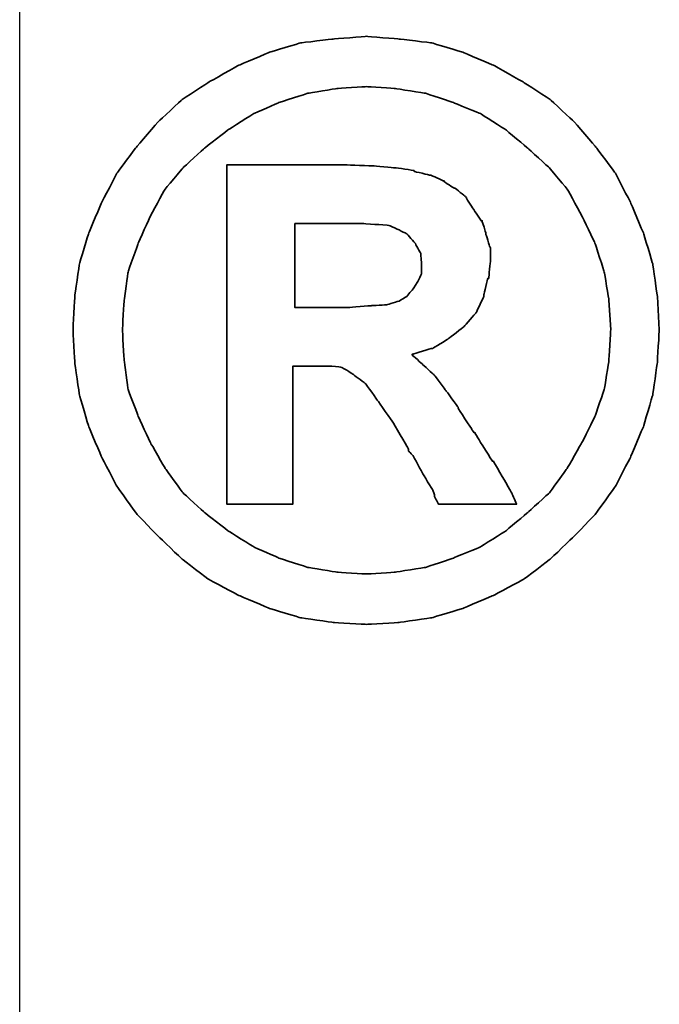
# Model space of a CAD drawing. Header units: millimetres. Extents: x -1108 to 3135, y -1596 to 860.
# Tile 221 of 256: x -742.55 to -740.72, y -580.38 to -577.56. Entities that reach past the tile are written whole.
import ezdxf

# ---------------------------------------------------------------- set-up
doc = ezdxf.new("R2010")
doc.units = ezdxf.units.MM
doc.layers.get('0').update_dxf_attribs({"linetype": 'CONTINUOUS'})
doc.layers.add('DIM', color=4, linetype='CONTINUOUS')
doc.layers.add('layer 1', color=7, linetype='CONTINUOUS')

# ---------------------------------------------------------------- blocks, each defined once
blk = doc.blocks.new('TBI MOTION logo(完整正式版)')
at = {"layer": 'layer 1', "color": 22, "lineweight": 35}
for points, knots in [([(81.20634, 4.98624), (81.20634, 4.98624), (81.18649, 5.32862), (81.18649, 5.32862), (81.18649, 5.32862), (81.18649, 5.32862), (81.13886, 5.66206), (81.13886, 5.66206), (81.13886, 5.66206), (81.13886, 5.66206), (81.04359, 5.97764), (81.04359, 5.97764), (81.04359, 5.97764), (81.04359, 5.97764), (80.91061, 6.29124), (80.91061, 6.29124), (80.91061, 6.29124), (80.91061, 6.29124), (80.75778, 6.58697), (80.75778, 6.58697), (80.75778, 6.58697), (80.75778, 6.58697), (80.5593, 6.85294), (80.5593, 6.85294), (80.5593, 6.85294), (80.5593, 6.85294), (80.33105, 7.1189), (80.33105, 7.1189), (80.33105, 7.1189), (80.33105, 7.1189), (80.09287, 7.33921), (80.09287, 7.33921), (80.09287, 7.33921), (80.09287, 7.33921), (79.815, 7.51982), (79.815, 7.51982), (79.815, 7.51982), (79.815, 7.51982), (79.51133, 7.69051), (79.51133, 7.69051), (79.51133, 7.69051), (79.51133, 7.69051), (79.19773, 7.8235), (79.19773, 7.8235), (79.19773, 7.8235), (79.19773, 7.8235), (78.88215, 7.91877), (78.88215, 7.91877), (78.88215, 7.91877), (78.88215, 7.91877), (78.54871, 7.95846), (78.54871, 7.95846), (78.54871, 7.95846), (78.54871, 7.95846), (78.21526, 7.98625), (78.21526, 7.98625), (78.21526, 7.98625), (78.21526, 7.98625), (77.87388, 7.95846), (77.87388, 7.95846), (77.87388, 7.95846), (77.87388, 7.95846), (77.54044, 7.91877), (77.54044, 7.91877), (77.54044, 7.91877), (77.54044, 7.91877), (77.22485, 7.8235), (77.22485, 7.8235), (77.22485, 7.8235), (77.22485, 7.8235), (76.91027, 7.69051), (76.91027, 7.69051), (76.91027, 7.69051), (76.91027, 7.69051), (76.6056, 7.51982), (76.6056, 7.51982), (76.6056, 7.51982), (76.6056, 7.51982), (76.32972, 7.33921), (76.32972, 7.33921), (76.32972, 7.33921), (76.32972, 7.33921), (76.09154, 7.1189), (76.09154, 7.1189), (76.09154, 7.1189), (76.09154, 7.1189), (75.86329, 6.85294), (75.86329, 6.85294), (75.86329, 6.85294), (75.86329, 6.85294), (75.66382, 6.58697), (75.66382, 6.58697), (75.66382, 6.58697), (75.66382, 6.58697), (75.51099, 6.29124), (75.51099, 6.29124), (75.51099, 6.29124), (75.51099, 6.29124), (75.37702, 5.97764), (75.37702, 5.97764), (75.37702, 5.97764), (75.37702, 5.97764), (75.28175, 5.66206), (75.28175, 5.66206), (75.28175, 5.66206), (75.28175, 5.66206), (75.23411, 5.32862), (75.23411, 5.32862), (75.23411, 5.32862), (75.23411, 5.32862), (75.21625, 4.98624), (75.21625, 4.98624), (75.21625, 4.98624), (75.21625, 4.98624), (75.23411, 4.6528), (75.23411, 4.6528), (75.23411, 4.6528), (75.23411, 4.6528), (75.28175, 4.32035), (75.28175, 4.32035), (75.28175, 4.32035), (75.28175, 4.32035), (75.37702, 3.99583), (75.37702, 3.99583), (75.37702, 3.99583), (75.37702, 3.99583), (75.51099, 3.68224), (75.51099, 3.68224), (75.51099, 3.68224), (75.51099, 3.68224), (75.66382, 3.38749), (75.66382, 3.38749), (75.66382, 3.38749), (75.66382, 3.38749), (75.86329, 3.10963), (75.86329, 3.10963), (75.86329, 3.10963), (75.86329, 3.10963), (76.09154, 2.87145), (76.09154, 2.87145), (76.09154, 2.87145), (76.09154, 2.87145), (76.32972, 2.6432), (76.32972, 2.6432), (76.32972, 2.6432), (76.32972, 2.6432), (76.6056, 2.43381), (76.6056, 2.43381), (76.6056, 2.43381), (76.6056, 2.43381), (76.91027, 2.27205), (76.91027, 2.27205), (76.91027, 2.27205), (76.91027, 2.27205), (77.22485, 2.13906), (77.22485, 2.13906), (77.22485, 2.13906), (77.22485, 2.13906), (77.54044, 2.0438), (77.54044, 2.0438), (77.54044, 2.0438), (77.54044, 2.0438), (77.87388, 1.99616), (77.87388, 1.99616), (77.87388, 1.99616), (77.87388, 1.99616), (78.21526, 1.97631), (78.21526, 1.97631), (78.21526, 1.97631), (78.21526, 1.97631), (78.54871, 1.99616), (78.54871, 1.99616), (78.54871, 1.99616), (78.54871, 1.99616), (78.88215, 2.0438), (78.88215, 2.0438), (78.88215, 2.0438), (78.88215, 2.0438), (79.19773, 2.13906), (79.19773, 2.13906), (79.19773, 2.13906), (79.19773, 2.13906), (79.51133, 2.27205), (79.51133, 2.27205), (79.51133, 2.27205), (79.51133, 2.27205), (79.815, 2.43381), (79.815, 2.43381), (79.815, 2.43381), (79.815, 2.43381), (80.09287, 2.6432), (80.09287, 2.6432), (80.09287, 2.6432), (80.09287, 2.6432), (80.33105, 2.87145), (80.33105, 2.87145), (80.33105, 2.87145), (80.33105, 2.87145), (80.5593, 3.10963), (80.5593, 3.10963), (80.5593, 3.10963), (80.5593, 3.10963), (80.75778, 3.38749), (80.75778, 3.38749), (80.75778, 3.38749), (80.75778, 3.38749), (80.91061, 3.68224), (80.91061, 3.68224), (80.91061, 3.68224), (80.91061, 3.68224), (81.04359, 3.99583), (81.04359, 3.99583), (81.04359, 3.99583), (81.04359, 3.99583), (81.13886, 4.32035), (81.13886, 4.32035), (81.13886, 4.32035), (81.13886, 4.32035), (81.18649, 4.6528), (81.18649, 4.6528), (81.18649, 4.6528), (81.18649, 4.6528), (81.20634, 4.98624), (81.20634, 4.98624)], [0, 0, 0, 0, 0.01785714, 0.01785714, 0.01785714, 0.01785715, 0.03571429, 0.03571429, 0.03571429, 0.0357143, 0.05357143, 0.05357143, 0.05357143, 0.05357144, 0.07142857, 0.07142857, 0.07142857, 0.07142858, 0.08928571, 0.08928571, 0.08928571, 0.08928572, 0.10714286, 0.10714286, 0.10714286, 0.10714287, 0.125, 0.125, 0.125, 0.12500001, 0.14285714, 0.14285714, 0.14285714, 0.14285715, 0.16071429, 0.16071429, 0.16071429, 0.1607143, 0.17857143, 0.17857143, 0.17857143, 0.17857144, 0.19642857, 0.19642857, 0.19642857, 0.19642858, 0.21428571, 0.21428571, 0.21428571, 0.21428572, 0.23214286, 0.23214286, 0.23214286, 0.23214287, 0.25, 0.25, 0.25, 0.25000001, 0.26785714, 0.26785714, 0.26785714, 0.26785715, 0.28571429, 0.28571429, 0.28571429, 0.2857143, 0.30357143, 0.30357143, 0.30357143, 0.30357144, 0.32142857, 0.32142857, 0.32142857, 0.32142858, 0.33928571, 0.33928571, 0.33928571, 0.33928572, 0.35714286, 0.35714286, 0.35714286, 0.35714287, 0.375, 0.375, 0.375, 0.37500001, 0.39285714, 0.39285714, 0.39285714, 0.39285715, 0.41071429, 0.41071429, 0.41071429, 0.4107143, 0.42857143, 0.42857143, 0.42857143, 0.42857144, 0.44642857, 0.44642857, 0.44642857, 0.44642858, 0.46428571, 0.46428571, 0.46428571, 0.46428572, 0.48214286, 0.48214286, 0.48214286, 0.48214287, 0.5, 0.5, 0.5, 0.50000001, 0.51785714, 0.51785714, 0.51785714, 0.51785715, 0.53571429, 0.53571429, 0.53571429, 0.5357143, 0.55357143, 0.55357143, 0.55357143, 0.55357144, 0.57142857, 0.57142857, 0.57142857, 0.57142858, 0.58928571, 0.58928571, 0.58928571, 0.58928572, 0.60714286, 0.60714286, 0.60714286, 0.60714287, 0.625, 0.625, 0.625, 0.62500001, 0.64285714, 0.64285714, 0.64285714, 0.64285715, 0.66071429, 0.66071429, 0.66071429, 0.6607143, 0.67857143, 0.67857143, 0.67857143, 0.67857144, 0.69642857, 0.69642857, 0.69642857, 0.69642858, 0.71428571, 0.71428571, 0.71428571, 0.71428572, 0.73214286, 0.73214286, 0.73214286, 0.73214287, 0.75, 0.75, 0.75, 0.75000001, 0.76785714, 0.76785714, 0.76785714, 0.76785715, 0.78571429, 0.78571429, 0.78571429, 0.7857143, 0.80357143, 0.80357143, 0.80357143, 0.80357144, 0.82142857, 0.82142857, 0.82142857, 0.82142858, 0.83928571, 0.83928571, 0.83928571, 0.83928572, 0.85714286, 0.85714286, 0.85714286, 0.85714287, 0.875, 0.875, 0.875, 0.87500001, 0.89285714, 0.89285714, 0.89285714, 0.89285715, 0.91071429, 0.91071429, 0.91071429, 0.9107143, 0.92857143, 0.92857143, 0.92857143, 0.92857144, 0.94642857, 0.94642857, 0.94642857, 0.94642858, 0.96428571, 0.96428571, 0.96428571, 0.96428572, 0.98214286, 0.98214286, 0.98214286, 0.98214287, 1, 1, 1, 1]), ([(80.71014, 4.98624), (80.71014, 4.98624), (80.69129, 5.29091), (80.69129, 5.29091), (80.69129, 5.29091), (80.69129, 5.29091), (80.64464, 5.57672), (80.64464, 5.57672), (80.64464, 5.57672), (80.64464, 5.57672), (80.54937, 5.87245), (80.54937, 5.87245), (80.54937, 5.87245), (80.54937, 5.87245), (80.41639, 6.14833), (80.41639, 6.14833), (80.41639, 6.14833), (80.41639, 6.14833), (80.27349, 6.41429), (80.27349, 6.41429), (80.27349, 6.41429), (80.27349, 6.41429), (80.08295, 6.64255), (80.08295, 6.64255), (80.08295, 6.64255), (80.08295, 6.64255), (79.86264, 6.84301), (79.86264, 6.84301), (79.86264, 6.84301), (79.86264, 6.84301), (79.63439, 7.03355), (79.63439, 7.03355), (79.63439, 7.03355), (79.63439, 7.03355), (79.37835, 7.1963), (79.37835, 7.1963), (79.37835, 7.1963), (79.37835, 7.1963), (79.10246, 7.30944), (79.10246, 7.30944), (79.10246, 7.30944), (79.10246, 7.30944), (78.81665, 7.40471), (78.81665, 7.40471), (78.81665, 7.40471), (78.81665, 7.40471), (78.511, 7.45234), (78.511, 7.45234), (78.511, 7.45234), (78.511, 7.45234), (78.21526, 7.47219), (78.21526, 7.47219), (78.21526, 7.47219), (78.21526, 7.47219), (77.9106, 7.45234), (77.9106, 7.45234), (77.9106, 7.45234), (77.9106, 7.45234), (77.61685, 7.40471), (77.61685, 7.40471), (77.61685, 7.40471), (77.61685, 7.40471), (77.32012, 7.30944), (77.32012, 7.30944), (77.32012, 7.30944), (77.32012, 7.30944), (77.06309, 7.1963), (77.06309, 7.1963), (77.06309, 7.1963), (77.06309, 7.1963), (76.80606, 7.03355), (76.80606, 7.03355), (76.80606, 7.03355), (76.80606, 7.03355), (76.55797, 6.84301), (76.55797, 6.84301), (76.55797, 6.84301), (76.55797, 6.84301), (76.34063, 6.64255), (76.34063, 6.64255), (76.34063, 6.64255), (76.34063, 6.64255), (76.1491, 6.41429), (76.1491, 6.41429), (76.1491, 6.41429), (76.1491, 6.41429), (76.0062, 6.14833), (76.0062, 6.14833), (76.0062, 6.14833), (76.0062, 6.14833), (75.88314, 5.87245), (75.88314, 5.87245), (75.88314, 5.87245), (75.88314, 5.87245), (75.77794, 5.57672), (75.77794, 5.57672), (75.77794, 5.57672), (75.77794, 5.57672), (75.73924, 5.29091), (75.73924, 5.29091), (75.73924, 5.29091), (75.73924, 5.29091), (75.72039, 4.98624), (75.72039, 4.98624), (75.72039, 4.98624), (75.72039, 4.98624), (75.73924, 4.67165), (75.73924, 4.67165), (75.73924, 4.67165), (75.73924, 4.67165), (75.77794, 4.37791), (75.77794, 4.37791), (75.77794, 4.37791), (75.77794, 4.37791), (75.88314, 4.10102), (75.88314, 4.10102), (75.88314, 4.10102), (75.88314, 4.10102), (76.0062, 3.83407), (76.0062, 3.83407), (76.0062, 3.83407), (76.0062, 3.83407), (76.15902, 3.56811), (76.15902, 3.56811), (76.15902, 3.56811), (76.15902, 3.56811), (76.34063, 3.32001), (76.34063, 3.32001), (76.34063, 3.32001), (76.34063, 3.32001), (76.55797, 3.11955), (76.55797, 3.11955), (76.55797, 3.11955), (76.55797, 3.11955), (76.80606, 2.92901), (76.80606, 2.92901), (76.80606, 2.92901), (76.80606, 2.92901), (77.06309, 2.76725), (77.06309, 2.76725), (77.06309, 2.76725), (77.06309, 2.76725), (77.32012, 2.65412), (77.32012, 2.65412), (77.32012, 2.65412), (77.32012, 2.65412), (77.61685, 2.55786), (77.61685, 2.55786), (77.61685, 2.55786), (77.61685, 2.55786), (77.9106, 2.51022), (77.9106, 2.51022), (77.9106, 2.51022), (77.9106, 2.51022), (78.21526, 2.49137), (78.21526, 2.49137), (78.21526, 2.49137), (78.21526, 2.49137), (78.511, 2.51022), (78.511, 2.51022), (78.511, 2.51022), (78.511, 2.51022), (78.81665, 2.55786), (78.81665, 2.55786), (78.81665, 2.55786), (78.81665, 2.55786), (79.10246, 2.65412), (79.10246, 2.65412), (79.10246, 2.65412), (79.10246, 2.65412), (79.37835, 2.76725), (79.37835, 2.76725), (79.37835, 2.76725), (79.37835, 2.76725), (79.63439, 2.92901), (79.63439, 2.92901), (79.63439, 2.92901), (79.63439, 2.92901), (79.86264, 3.11955), (79.86264, 3.11955), (79.86264, 3.11955), (79.86264, 3.11955), (80.08295, 3.32001), (80.08295, 3.32001), (80.08295, 3.32001), (80.08295, 3.32001), (80.26356, 3.56811), (80.26356, 3.56811), (80.26356, 3.56811), (80.26356, 3.56811), (80.41639, 3.83407), (80.41639, 3.83407), (80.41639, 3.83407), (80.41639, 3.83407), (80.54937, 4.10102), (80.54937, 4.10102), (80.54937, 4.10102), (80.54937, 4.10102), (80.64464, 4.37791), (80.64464, 4.37791), (80.64464, 4.37791), (80.64464, 4.37791), (80.69129, 4.67165), (80.69129, 4.67165), (80.69129, 4.67165), (80.69129, 4.67165), (80.71014, 4.98624), (80.71014, 4.98624)], [0, 0, 0, 0, 0.01923077, 0.01923077, 0.01923077, 0.01923078, 0.03846154, 0.03846154, 0.03846154, 0.03846155, 0.05769231, 0.05769231, 0.05769231, 0.05769232, 0.07692308, 0.07692308, 0.07692308, 0.07692309, 0.09615385, 0.09615385, 0.09615385, 0.09615386, 0.11538462, 0.11538462, 0.11538462, 0.11538463, 0.13461538, 0.13461538, 0.13461538, 0.13461539, 0.15384615, 0.15384615, 0.15384615, 0.15384616, 0.17307692, 0.17307692, 0.17307692, 0.17307693, 0.19230769, 0.19230769, 0.19230769, 0.1923077, 0.21153846, 0.21153846, 0.21153846, 0.21153847, 0.23076923, 0.23076923, 0.23076923, 0.23076924, 0.25, 0.25, 0.25, 0.25000001, 0.26923077, 0.26923077, 0.26923077, 0.26923078, 0.28846154, 0.28846154, 0.28846154, 0.28846155, 0.30769231, 0.30769231, 0.30769231, 0.30769232, 0.32692308, 0.32692308, 0.32692308, 0.32692309, 0.34615385, 0.34615385, 0.34615385, 0.34615386, 0.36538462, 0.36538462, 0.36538462, 0.36538463, 0.38461538, 0.38461538, 0.38461538, 0.38461539, 0.40384615, 0.40384615, 0.40384615, 0.40384616, 0.42307692, 0.42307692, 0.42307692, 0.42307693, 0.44230769, 0.44230769, 0.44230769, 0.4423077, 0.46153846, 0.46153846, 0.46153846, 0.46153847, 0.48076923, 0.48076923, 0.48076923, 0.48076924, 0.5, 0.5, 0.5, 0.50000001, 0.51923077, 0.51923077, 0.51923077, 0.51923078, 0.53846154, 0.53846154, 0.53846154, 0.53846155, 0.55769231, 0.55769231, 0.55769231, 0.55769232, 0.57692308, 0.57692308, 0.57692308, 0.57692309, 0.59615385, 0.59615385, 0.59615385, 0.59615386, 0.61538462, 0.61538462, 0.61538462, 0.61538463, 0.63461538, 0.63461538, 0.63461538, 0.63461539, 0.65384615, 0.65384615, 0.65384615, 0.65384616, 0.67307692, 0.67307692, 0.67307692, 0.67307693, 0.69230769, 0.69230769, 0.69230769, 0.6923077, 0.71153846, 0.71153846, 0.71153846, 0.71153847, 0.73076923, 0.73076923, 0.73076923, 0.73076924, 0.75, 0.75, 0.75, 0.75000001, 0.76923077, 0.76923077, 0.76923077, 0.76923078, 0.78846154, 0.78846154, 0.78846154, 0.78846155, 0.80769231, 0.80769231, 0.80769231, 0.80769232, 0.82692308, 0.82692308, 0.82692308, 0.82692309, 0.84615385, 0.84615385, 0.84615385, 0.84615386, 0.86538462, 0.86538462, 0.86538462, 0.86538463, 0.88461538, 0.88461538, 0.88461538, 0.88461539, 0.90384615, 0.90384615, 0.90384615, 0.90384616, 0.92307692, 0.92307692, 0.92307692, 0.92307693, 0.94230769, 0.94230769, 0.94230769, 0.9423077, 0.96153846, 0.96153846, 0.96153846, 0.96153847, 0.98076923, 0.98076923, 0.98076923, 0.98076924, 1, 1, 1, 1]), ([(76.78721, 3.2823), (76.78721, 3.2823), (76.78721, 3.32001), (76.78721, 3.32001), (76.78721, 3.32001), (76.78721, 3.32001), (76.78721, 3.42422), (76.78721, 3.42422), (76.78721, 3.42422), (76.78721, 3.42422), (76.78721, 3.59689), (76.78721, 3.59689), (76.78721, 3.59689), (76.78721, 3.59689), (76.78721, 3.80529), (76.78721, 3.80529), (76.78721, 3.80529), (76.78721, 3.80529), (76.78721, 4.0524), (76.78721, 4.0524), (76.78721, 4.0524), (76.78721, 4.0524), (76.78721, 4.32035), (76.78721, 4.32035), (76.78721, 4.32035), (76.78721, 4.32035), (76.78721, 4.92868), (76.78721, 4.92868), (76.78721, 4.92868), (76.78721, 4.92868), (76.78721, 5.53801), (76.78721, 5.53801), (76.78721, 5.53801), (76.78721, 5.53801), (76.78721, 5.82482), (76.78721, 5.82482), (76.78721, 5.82482), (76.78721, 5.82482), (76.78721, 6.07291), (76.78721, 6.07291), (76.78721, 6.07291), (76.78721, 6.07291), (76.78721, 6.30017), (76.78721, 6.30017), (76.78721, 6.30017), (76.78721, 6.30017), (76.78721, 6.45399), (76.78721, 6.45399), (76.78721, 6.45399), (76.78721, 6.45399), (76.78721, 6.5572), (76.78721, 6.5572), (76.78721, 6.5572), (76.78721, 6.5572), (76.78721, 6.59689), (76.78721, 6.59689), (76.78721, 6.59689), (76.78721, 6.59689), (76.78721, 6.67232), (76.78721, 6.67232), (76.78721, 6.67232), (76.78721, 6.67232), (76.8537, 6.67232), (76.8537, 6.67232), (76.8537, 6.67232), (76.8537, 6.67232), (76.87355, 6.67232), (76.87355, 6.67232), (76.87355, 6.67232), (76.87355, 6.67232), (76.91027, 6.67232), (76.91027, 6.67232), (76.91027, 6.67232), (76.91027, 6.67232), (77.04424, 6.67232), (77.04424, 6.67232), (77.04424, 6.67232), (77.04424, 6.67232), (77.22485, 6.67232), (77.22485, 6.67232), (77.22485, 6.67232), (77.22485, 6.67232), (77.43524, 6.67232), (77.43524, 6.67232), (77.43524, 6.67232), (77.43524, 6.67232), (77.65357, 6.67232), (77.65357, 6.67232), (77.65357, 6.67232), (77.65357, 6.67232), (77.82625, 6.67232), (77.82625, 6.67232), (77.82625, 6.67232), (77.82625, 6.67232), (77.94037, 6.67232), (77.94037, 6.67232), (77.94037, 6.67232), (77.94037, 6.67232), (77.97709, 6.67232), (77.97709, 6.67232), (77.97709, 6.67232), (77.97709, 6.67232), (77.99694, 6.67232), (77.99694, 6.67232), (77.99694, 6.67232), (77.99694, 6.67232), (78.00686, 6.67232), (78.00686, 6.67232), (78.00686, 6.67232), (78.00686, 6.67232), (78.28275, 6.6624), (78.28275, 6.6624), (78.28275, 6.6624), (78.28275, 6.6624), (78.50107, 6.64255), (78.50107, 6.64255), (78.50107, 6.64255), (78.50107, 6.64255), (78.511, 6.64255), (78.511, 6.64255), (78.511, 6.64255), (78.511, 6.64255), (78.70154, 6.61476), (78.70154, 6.61476), (78.70154, 6.61476), (78.70154, 6.61476), (78.70154, 6.60483), (78.70154, 6.60483), (78.70154, 6.60483), (78.70154, 6.60483), (78.86429, 6.56713), (78.86429, 6.56713), (78.86429, 6.56713), (78.86429, 6.56713), (78.87223, 6.56713), (78.87223, 6.56713), (78.87223, 6.56713), (78.87223, 6.56713), (78.99727, 6.51056), (78.99727, 6.51056), (78.99727, 6.51056), (78.99727, 6.51056), (79.00719, 6.51056), (79.00719, 6.51056), (79.00719, 6.51056), (79.00719, 6.51056), (79.00719, 6.50162), (79.00719, 6.50162), (79.00719, 6.50162), (79.00719, 6.50162), (79.1104, 6.43415), (79.1104, 6.43415), (79.1104, 6.43415), (79.1104, 6.43415), (79.12132, 6.43415), (79.12132, 6.43415), (79.12132, 6.43415), (79.12132, 6.43415), (79.22552, 6.34781), (79.22552, 6.34781), (79.22552, 6.34781), (79.22552, 6.34781), (79.23544, 6.33888), (79.23544, 6.33888), (79.23544, 6.33888), (79.23544, 6.33888), (79.23544, 6.32895), (79.23544, 6.32895), (79.23544, 6.32895), (79.23544, 6.32895), (79.31087, 6.21483), (79.31087, 6.21483), (79.31087, 6.21483), (79.31087, 6.21483), (79.38629, 6.1007), (79.38629, 6.1007), (79.38629, 6.1007), (79.38629, 6.1007), (79.3972, 6.1007), (79.3972, 6.1007), (79.3972, 6.1007), (79.3972, 6.1007), (79.3972, 6.09078), (79.3972, 6.09078), (79.3972, 6.09078), (79.3972, 6.09078), (79.43392, 5.97764), (79.43392, 5.97764), (79.43392, 5.97764), (79.43392, 5.97764), (79.43392, 5.96772), (79.43392, 5.96772), (79.43392, 5.96772), (79.43392, 5.96772), (79.47362, 5.83474), (79.47362, 5.83474), (79.47362, 5.83474), (79.47362, 5.83474), (79.48156, 5.82482), (79.48156, 5.82482), (79.48156, 5.82482), (79.48156, 5.82482), (79.48156, 5.69977), (79.48156, 5.69977), (79.48156, 5.69977), (79.48156, 5.69977), (79.48156, 5.69183), (79.48156, 5.69183), (79.48156, 5.69183), (79.48156, 5.69183), (79.4637, 5.51915), (79.4637, 5.51915), (79.4637, 5.51915), (79.4637, 5.51915), (79.4637, 5.51122), (79.4637, 5.51122), (79.4637, 5.51122), (79.4637, 5.51122), (79.45377, 5.51122), (79.45377, 5.51122), (79.45377, 5.51122), (79.45377, 5.51122), (79.41507, 5.34847), (79.41507, 5.34847), (79.41507, 5.34847), (79.41507, 5.34847), (79.41507, 5.33854), (79.41507, 5.33854), (79.41507, 5.33854), (79.41507, 5.33854), (79.41507, 5.32862), (79.41507, 5.32862), (79.41507, 5.32862), (79.41507, 5.32862), (79.33865, 5.16785), (79.33865, 5.16785), (79.33865, 5.16785), (79.33865, 5.16785), (79.33071, 5.15693), (79.33071, 5.15693), (79.33071, 5.15693), (79.33071, 5.15693), (79.2156, 5.02495), (79.2156, 5.02495), (79.2156, 5.02495), (79.2156, 5.02495), (79.20567, 5.01502), (79.20567, 5.01502), (79.20567, 5.01502), (79.20567, 5.01502), (79.05483, 4.89991), (79.05483, 4.89991), (79.05483, 4.89991), (79.05483, 4.89991), (79.04491, 4.89197), (79.04491, 4.89197), (79.04491, 4.89197), (79.04491, 4.89197), (78.89208, 4.7967), (78.89208, 4.7967), (78.89208, 4.7967), (78.89208, 4.7967), (78.88215, 4.7967), (78.88215, 4.7967), (78.88215, 4.7967), (78.88215, 4.7967), (78.69161, 4.73913), (78.69161, 4.73913), (78.69161, 4.73913), (78.69161, 4.73913), (78.68169, 4.73913), (78.68169, 4.73913), (78.68169, 4.73913), (78.68169, 4.73913), (78.68169, 4.72921), (78.68169, 4.72921), (78.68169, 4.72921), (78.68169, 4.72921), (78.78688, 4.63394), (78.78688, 4.63394), (78.78688, 4.63394), (78.78688, 4.63394), (78.902, 4.52875), (78.902, 4.52875), (78.902, 4.52875), (78.902, 4.52875), (78.91093, 4.52081), (78.91093, 4.52081), (78.91093, 4.52081), (78.91093, 4.52081), (79.02506, 4.36798), (79.02506, 4.36798), (79.02506, 4.36798), (79.02506, 4.36798), (79.1501, 4.1953), (79.1501, 4.1953), (79.1501, 4.1953), (79.1501, 4.1953), (79.1501, 4.18736), (79.1501, 4.18736), (79.1501, 4.18736), (79.1501, 4.18736), (79.29201, 3.96705), (79.29201, 3.96705), (79.29201, 3.96705), (79.29201, 3.96705), (79.31087, 3.93828), (79.31087, 3.93828), (79.31087, 3.93828), (79.31087, 3.93828), (79.32079, 3.93828), (79.32079, 3.93828), (79.32079, 3.93828), (79.32079, 3.93828), (79.3585, 3.87178), (79.3585, 3.87178), (79.3585, 3.87178), (79.3585, 3.87178), (79.50141, 3.64353), (79.50141, 3.64353), (79.50141, 3.64353), (79.50141, 3.64353), (79.51133, 3.64353), (79.51133, 3.64353), (79.51133, 3.64353), (79.51133, 3.64353), (79.64431, 3.41528), (79.64431, 3.41528), (79.64431, 3.41528), (79.64431, 3.41528), (79.68202, 3.3478), (79.68202, 3.3478), (79.68202, 3.3478), (79.68202, 3.3478), (79.70187, 3.31009), (79.70187, 3.31009), (79.70187, 3.31009), (79.70187, 3.31009), (79.7495, 3.2049), (79.7495, 3.2049), (79.7495, 3.2049), (79.7495, 3.2049), (79.64431, 3.2049), (79.64431, 3.2049), (79.64431, 3.2049), (79.64431, 3.2049), (79.62546, 3.2049), (79.62546, 3.2049), (79.62546, 3.2049), (79.62546, 3.2049), (79.53912, 3.2049), (79.53912, 3.2049), (79.53912, 3.2049), (79.53912, 3.2049), (79.31087, 3.2049), (79.31087, 3.2049), (79.31087, 3.2049), (79.31087, 3.2049), (79.08262, 3.2049), (79.08262, 3.2049), (79.08262, 3.2049), (79.08262, 3.2049), (79.00719, 3.2049), (79.00719, 3.2049), (79.00719, 3.2049), (79.00719, 3.2049), (78.98735, 3.2049), (78.98735, 3.2049), (78.98735, 3.2049), (78.98735, 3.2049), (78.94964, 3.2049), (78.94964, 3.2049), (78.94964, 3.2049), (78.94964, 3.2049), (78.92979, 3.24459), (78.92979, 3.24459), (78.92979, 3.24459), (78.92979, 3.24459), (78.91093, 3.2823), (78.91093, 3.2823), (78.91093, 3.2823), (78.91093, 3.2823), (78.91093, 3.29223), (78.91093, 3.29223), (78.91093, 3.29223), (78.91093, 3.29223), (78.89208, 3.3478), (78.89208, 3.3478), (78.89208, 3.3478), (78.89208, 3.3478), (78.78688, 3.52048), (78.78688, 3.52048), (78.78688, 3.52048), (78.78688, 3.52048), (78.69161, 3.7001), (78.69161, 3.7001), (78.69161, 3.7001), (78.69161, 3.7001), (78.6539, 3.7388), (78.6539, 3.7388), (78.6539, 3.7388), (78.6539, 3.7388), (78.64398, 3.74873), (78.64398, 3.74873), (78.64398, 3.74873), (78.64398, 3.74873), (78.64398, 3.75766), (78.64398, 3.75766), (78.64398, 3.75766), (78.64398, 3.75766), (78.63405, 3.78644), (78.63405, 3.78644), (78.63405, 3.78644), (78.63405, 3.78644), (78.48321, 4.04347), (78.48321, 4.04347), (78.48321, 4.04347), (78.48321, 4.04347), (78.33038, 4.2618), (78.33038, 4.2618), (78.33038, 4.2618), (78.33038, 4.2618), (78.20732, 4.43447), (78.20732, 4.43447), (78.20732, 4.43447), (78.20732, 4.43447), (78.09221, 4.52081), (78.09221, 4.52081), (78.09221, 4.52081), (78.09221, 4.52081), (78.02472, 4.56845), (78.02472, 4.56845), (78.02472, 4.56845), (78.02472, 4.56845), (77.9493, 4.60616), (77.9493, 4.60616), (77.9493, 4.60616), (77.9493, 4.60616), (77.8451, 4.61608), (77.8451, 4.61608), (77.8451, 4.61608), (77.8451, 4.61608), (77.71113, 4.61608), (77.71113, 4.61608), (77.71113, 4.61608), (77.71113, 4.61608), (77.69128, 4.61608), (77.69128, 4.61608), (77.69128, 4.61608), (77.69128, 4.61608), (77.67342, 4.61608), (77.67342, 4.61608), (77.67342, 4.61608), (77.67342, 4.61608), (77.5583, 4.61608), (77.5583, 4.61608), (77.5583, 4.61608), (77.5583, 4.61608), (77.46303, 4.61608), (77.46303, 4.61608), (77.46303, 4.61608), (77.46303, 4.61608), (77.46303, 4.54761), (77.46303, 4.54761), (77.46303, 4.54761), (77.46303, 4.54761), (77.46303, 4.47318), (77.46303, 4.47318), (77.46303, 4.47318), (77.46303, 4.47318), (77.46303, 4.24294), (77.46303, 4.24294), (77.46303, 4.24294), (77.46303, 4.24294), (77.46303, 3.99583), (77.46303, 3.99583), (77.46303, 3.99583), (77.46303, 3.99583), (77.46303, 3.72888), (77.46303, 3.72888), (77.46303, 3.72888), (77.46303, 3.72888), (77.46303, 3.51055), (77.46303, 3.51055), (77.46303, 3.51055), (77.46303, 3.51055), (77.46303, 3.42422), (77.46303, 3.42422), (77.46303, 3.42422), (77.46303, 3.42422), (77.46303, 3.35773), (77.46303, 3.35773), (77.46303, 3.35773), (77.46303, 3.35773), (77.46303, 3.30017), (77.46303, 3.30017), (77.46303, 3.30017), (77.46303, 3.30017), (77.46303, 3.2823), (77.46303, 3.2823), (77.46303, 3.2823), (77.46303, 3.2823), (77.46303, 3.2049), (77.46303, 3.2049), (77.46303, 3.2049), (77.46303, 3.2049), (77.39753, 3.2049), (77.39753, 3.2049), (77.39753, 3.2049), (77.39753, 3.2049), (77.37768, 3.2049), (77.37768, 3.2049), (77.37768, 3.2049), (77.37768, 3.2049), (77.32012, 3.2049), (77.32012, 3.2049), (77.32012, 3.2049), (77.32012, 3.2049), (77.12165, 3.2049), (77.12165, 3.2049), (77.12165, 3.2049), (77.12165, 3.2049), (76.94897, 3.2049), (76.94897, 3.2049), (76.94897, 3.2049), (76.94897, 3.2049), (76.8924, 3.2049), (76.8924, 3.2049), (76.8924, 3.2049), (76.8924, 3.2049), (76.8537, 3.2049), (76.8537, 3.2049), (76.8537, 3.2049), (76.8537, 3.2049), (76.78721, 3.2049), (76.78721, 3.2049), (76.78721, 3.2049), (76.78721, 3.2049), (76.78721, 3.2823), (76.78721, 3.2823)], [0, 0, 0, 0, 0.00740741, 0.00740741, 0.00740741, 0.00740742, 0.01481481, 0.01481481, 0.01481481, 0.01481482, 0.02222222, 0.02222222, 0.02222222, 0.02222223, 0.02962963, 0.02962963, 0.02962963, 0.02962964, 0.03703704, 0.03703704, 0.03703704, 0.03703705, 0.04444444, 0.04444444, 0.04444444, 0.04444445, 0.05185185, 0.05185185, 0.05185185, 0.05185186, 0.05925926, 0.05925926, 0.05925926, 0.05925927, 0.06666667, 0.06666667, 0.06666667, 0.06666668, 0.07407407, 0.07407407, 0.07407407, 0.07407408, 0.08148148, 0.08148148, 0.08148148, 0.08148149, 0.08888889, 0.08888889, 0.08888889, 0.0888889, 0.0962963, 0.0962963, 0.0962963, 0.09629631, 0.1037037, 0.1037037, 0.1037037, 0.10370371, 0.11111111, 0.11111111, 0.11111111, 0.11111112, 0.11851852, 0.11851852, 0.11851852, 0.11851853, 0.12592593, 0.12592593, 0.12592593, 0.12592594, 0.13333333, 0.13333333, 0.13333333, 0.13333334, 0.14074074, 0.14074074, 0.14074074, 0.14074075, 0.14814815, 0.14814815, 0.14814815, 0.14814816, 0.15555556, 0.15555556, 0.15555556, 0.15555557, 0.16296296, 0.16296296, 0.16296296, 0.16296297, 0.17037037, 0.17037037, 0.17037037, 0.17037038, 0.17777778, 0.17777778, 0.17777778, 0.17777779, 0.18518519, 0.18518519, 0.18518519, 0.1851852, 0.19259259, 0.19259259, 0.19259259, 0.1925926, 0.2, 0.2, 0.2, 0.20000001, 0.20740741, 0.20740741, 0.20740741, 0.20740742, 0.21481481, 0.21481481, 0.21481481, 0.21481482, 0.22222222, 0.22222222, 0.22222222, 0.22222223, 0.22962963, 0.22962963, 0.22962963, 0.22962964, 0.23703704, 0.23703704, 0.23703704, 0.23703705, 0.24444444, 0.24444444, 0.24444444, 0.24444445, 0.25185185, 0.25185185, 0.25185185, 0.25185186, 0.25925926, 0.25925926, 0.25925926, 0.25925927, 0.26666667, 0.26666667, 0.26666667, 0.26666668, 0.27407407, 0.27407407, 0.27407407, 0.27407408, 0.28148148, 0.28148148, 0.28148148, 0.28148149, 0.28888889, 0.28888889, 0.28888889, 0.2888889, 0.2962963, 0.2962963, 0.2962963, 0.29629631, 0.3037037, 0.3037037, 0.3037037, 0.30370371, 0.31111111, 0.31111111, 0.31111111, 0.31111112, 0.31851852, 0.31851852, 0.31851852, 0.31851853, 0.32592593, 0.32592593, 0.32592593, 0.32592594, 0.33333333, 0.33333333, 0.33333333, 0.33333334, 0.34074074, 0.34074074, 0.34074074, 0.34074075, 0.34814815, 0.34814815, 0.34814815, 0.34814816, 0.35555556, 0.35555556, 0.35555556, 0.35555557, 0.36296296, 0.36296296, 0.36296296, 0.36296297, 0.37037037, 0.37037037, 0.37037037, 0.37037038, 0.37777778, 0.37777778, 0.37777778, 0.37777779, 0.38518519, 0.38518519, 0.38518519, 0.3851852, 0.39259259, 0.39259259, 0.39259259, 0.3925926, 0.4, 0.4, 0.4, 0.40000001, 0.40740741, 0.40740741, 0.40740741, 0.40740742, 0.41481481, 0.41481481, 0.41481481, 0.41481482, 0.42222222, 0.42222222, 0.42222222, 0.42222223, 0.42962963, 0.42962963, 0.42962963, 0.42962964, 0.43703704, 0.43703704, 0.43703704, 0.43703705, 0.44444444, 0.44444444, 0.44444444, 0.44444445, 0.45185185, 0.45185185, 0.45185185, 0.45185186, 0.45925926, 0.45925926, 0.45925926, 0.45925927, 0.46666667, 0.46666667, 0.46666667, 0.46666668, 0.47407407, 0.47407407, 0.47407407, 0.47407408, 0.48148148, 0.48148148, 0.48148148, 0.48148149, 0.48888889, 0.48888889, 0.48888889, 0.4888889, 0.4962963, 0.4962963, 0.4962963, 0.49629631, 0.5037037, 0.5037037, 0.5037037, 0.50370371, 0.51111111, 0.51111111, 0.51111111, 0.51111112, 0.51851852, 0.51851852, 0.51851852, 0.51851853, 0.52592593, 0.52592593, 0.52592593, 0.52592594, 0.53333333, 0.53333333, 0.53333333, 0.53333334, 0.54074074, 0.54074074, 0.54074074, 0.54074075, 0.54814815, 0.54814815, 0.54814815, 0.54814816, 0.55555556, 0.55555556, 0.55555556, 0.55555557, 0.56296296, 0.56296296, 0.56296296, 0.56296297, 0.57037037, 0.57037037, 0.57037037, 0.57037038, 0.57777778, 0.57777778, 0.57777778, 0.57777779, 0.58518519, 0.58518519, 0.58518519, 0.5851852, 0.59259259, 0.59259259, 0.59259259, 0.5925926, 0.6, 0.6, 0.6, 0.60000001, 0.60740741, 0.60740741, 0.60740741, 0.60740742, 0.61481481, 0.61481481, 0.61481481, 0.61481482, 0.62222222, 0.62222222, 0.62222222, 0.62222223, 0.62962963, 0.62962963, 0.62962963, 0.62962964, 0.63703704, 0.63703704, 0.63703704, 0.63703705, 0.64444444, 0.64444444, 0.64444444, 0.64444445, 0.65185185, 0.65185185, 0.65185185, 0.65185186, 0.65925926, 0.65925926, 0.65925926, 0.65925927, 0.66666667, 0.66666667, 0.66666667, 0.66666668, 0.67407407, 0.67407407, 0.67407407, 0.67407408, 0.68148148, 0.68148148, 0.68148148, 0.68148149, 0.68888889, 0.68888889, 0.68888889, 0.6888889, 0.6962963, 0.6962963, 0.6962963, 0.69629631, 0.7037037, 0.7037037, 0.7037037, 0.70370371, 0.71111111, 0.71111111, 0.71111111, 0.71111112, 0.71851852, 0.71851852, 0.71851852, 0.71851853, 0.72592593, 0.72592593, 0.72592593, 0.72592594, 0.73333333, 0.73333333, 0.73333333, 0.73333334, 0.74074074, 0.74074074, 0.74074074, 0.74074075, 0.74814815, 0.74814815, 0.74814815, 0.74814816, 0.75555556, 0.75555556, 0.75555556, 0.75555557, 0.76296296, 0.76296296, 0.76296296, 0.76296297, 0.77037037, 0.77037037, 0.77037037, 0.77037038, 0.77777778, 0.77777778, 0.77777778, 0.77777779, 0.78518519, 0.78518519, 0.78518519, 0.7851852, 0.79259259, 0.79259259, 0.79259259, 0.7925926, 0.8, 0.8, 0.8, 0.80000001, 0.80740741, 0.80740741, 0.80740741, 0.80740742, 0.81481481, 0.81481481, 0.81481481, 0.81481482, 0.82222222, 0.82222222, 0.82222222, 0.82222223, 0.82962963, 0.82962963, 0.82962963, 0.82962964, 0.83703704, 0.83703704, 0.83703704, 0.83703705, 0.84444444, 0.84444444, 0.84444444, 0.84444445, 0.85185185, 0.85185185, 0.85185185, 0.85185186, 0.85925926, 0.85925926, 0.85925926, 0.85925927, 0.86666667, 0.86666667, 0.86666667, 0.86666668, 0.87407407, 0.87407407, 0.87407407, 0.87407408, 0.88148148, 0.88148148, 0.88148148, 0.88148149, 0.88888889, 0.88888889, 0.88888889, 0.8888889, 0.8962963, 0.8962963, 0.8962963, 0.89629631, 0.9037037, 0.9037037, 0.9037037, 0.90370371, 0.91111111, 0.91111111, 0.91111111, 0.91111112, 0.91851852, 0.91851852, 0.91851852, 0.91851853, 0.92592593, 0.92592593, 0.92592593, 0.92592594, 0.93333333, 0.93333333, 0.93333333, 0.93333334, 0.94074074, 0.94074074, 0.94074074, 0.94074075, 0.94814815, 0.94814815, 0.94814815, 0.94814816, 0.95555556, 0.95555556, 0.95555556, 0.95555557, 0.96296296, 0.96296296, 0.96296296, 0.96296297, 0.97037037, 0.97037037, 0.97037037, 0.97037038, 0.97777778, 0.97777778, 0.97777778, 0.97777779, 0.98518519, 0.98518519, 0.98518519, 0.9851852, 0.99259259, 0.99259259, 0.99259259, 0.9925926, 1, 1, 1, 1]), ([(77.48288, 6.07291), (77.48288, 6.07291), (77.48288, 5.99551), (77.48288, 5.99551), (77.48288, 5.99551), (77.48288, 5.99551), (77.48288, 5.82482), (77.48288, 5.82482), (77.48288, 5.82482), (77.48288, 5.82482), (77.48288, 5.63328), (77.48288, 5.63328), (77.48288, 5.63328), (77.48288, 5.63328), (77.48288, 5.46358), (77.48288, 5.46358), (77.48288, 5.46358), (77.48288, 5.46358), (77.48288, 5.29091), (77.48288, 5.29091), (77.48288, 5.29091), (77.48288, 5.29091), (77.48288, 5.21449), (77.48288, 5.21449), (77.48288, 5.21449), (77.48288, 5.21449), (77.50074, 5.21449), (77.50074, 5.21449), (77.50074, 5.21449), (77.50074, 5.21449), (77.71113, 5.21449), (77.71113, 5.21449), (77.71113, 5.21449), (77.71113, 5.21449), (77.94037, 5.21449), (77.94037, 5.21449), (77.94037, 5.21449), (77.94037, 5.21449), (78.01579, 5.21449), (78.01579, 5.21449), (78.01579, 5.21449), (78.01579, 5.21449), (78.03465, 5.21449), (78.03465, 5.21449), (78.03465, 5.21449), (78.03465, 5.21449), (78.2629, 5.23335), (78.2629, 5.23335), (78.2629, 5.23335), (78.2629, 5.23335), (78.42565, 5.24327), (78.42565, 5.24327), (78.42565, 5.24327), (78.42565, 5.24327), (78.54871, 5.28098), (78.54871, 5.28098), (78.54871, 5.28098), (78.54871, 5.28098), (78.62611, 5.32862), (78.62611, 5.32862), (78.62611, 5.32862), (78.62611, 5.32862), (78.69161, 5.40503), (78.69161, 5.40503), (78.69161, 5.40503), (78.69161, 5.40503), (78.73925, 5.48145), (78.73925, 5.48145), (78.73925, 5.48145), (78.73925, 5.48145), (78.77696, 5.55885), (78.77696, 5.55885), (78.77696, 5.55885), (78.77696, 5.55885), (78.77696, 5.65214), (78.77696, 5.65214), (78.77696, 5.65214), (78.77696, 5.65214), (78.76902, 5.76726), (78.76902, 5.76726), (78.76902, 5.76726), (78.76902, 5.76726), (78.71146, 5.87245), (78.71146, 5.87245), (78.71146, 5.87245), (78.71146, 5.87245), (78.62611, 5.96772), (78.62611, 5.96772), (78.62611, 5.96772), (78.62611, 5.96772), (78.511, 6.02528), (78.511, 6.02528), (78.511, 6.02528), (78.511, 6.02528), (78.44451, 6.05306), (78.44451, 6.05306), (78.44451, 6.05306), (78.44451, 6.05306), (78.32046, 6.06299), (78.32046, 6.06299), (78.32046, 6.06299), (78.32046, 6.06299), (78.18748, 6.07291), (78.18748, 6.07291), (78.18748, 6.07291), (78.18748, 6.07291), (77.99694, 6.07291), (77.99694, 6.07291), (77.99694, 6.07291), (77.99694, 6.07291), (77.97709, 6.07291), (77.97709, 6.07291), (77.97709, 6.07291), (77.97709, 6.07291), (77.90167, 6.07291), (77.90167, 6.07291), (77.90167, 6.07291), (77.90167, 6.07291), (77.69128, 6.07291), (77.69128, 6.07291), (77.69128, 6.07291), (77.69128, 6.07291), (77.50074, 6.07291), (77.50074, 6.07291), (77.50074, 6.07291), (77.50074, 6.07291), (77.48288, 6.07291), (77.48288, 6.07291)], [0, 0, 0, 0, 0.03125, 0.03125, 0.03125, 0.03125001, 0.0625, 0.0625, 0.0625, 0.06250001, 0.09375, 0.09375, 0.09375, 0.09375001, 0.125, 0.125, 0.125, 0.12500001, 0.15625, 0.15625, 0.15625, 0.15625001, 0.1875, 0.1875, 0.1875, 0.18750001, 0.21875, 0.21875, 0.21875, 0.21875001, 0.25, 0.25, 0.25, 0.25000001, 0.28125, 0.28125, 0.28125, 0.28125001, 0.3125, 0.3125, 0.3125, 0.31250001, 0.34375, 0.34375, 0.34375, 0.34375001, 0.375, 0.375, 0.375, 0.37500001, 0.40625, 0.40625, 0.40625, 0.40625001, 0.4375, 0.4375, 0.4375, 0.43750001, 0.46875, 0.46875, 0.46875, 0.46875001, 0.5, 0.5, 0.5, 0.50000001, 0.53125, 0.53125, 0.53125, 0.53125001, 0.5625, 0.5625, 0.5625, 0.56250001, 0.59375, 0.59375, 0.59375, 0.59375001, 0.625, 0.625, 0.625, 0.62500001, 0.65625, 0.65625, 0.65625, 0.65625001, 0.6875, 0.6875, 0.6875, 0.68750001, 0.71875, 0.71875, 0.71875, 0.71875001, 0.75, 0.75, 0.75, 0.75000001, 0.78125, 0.78125, 0.78125, 0.78125001, 0.8125, 0.8125, 0.8125, 0.81250001, 0.84375, 0.84375, 0.84375, 0.84375001, 0.875, 0.875, 0.875, 0.87500001, 0.90625, 0.90625, 0.90625, 0.90625001, 0.9375, 0.9375, 0.9375, 0.93750001, 0.96875, 0.96875, 0.96875, 0.96875001, 1, 1, 1, 1])]:
    blk.add_open_spline(points, degree=3, knots=knots, dxfattribs=at)

msp = doc.modelspace()

# ---------------------------------------------------------------- linework, layer by layer
msp.add_line((-742.5481, -608.8118), (-742.5481, -542.3369))

# ---------------------------------------------------------------- block references
at = {"layer": 'DIM', "color": 7, "xscale": 0.2802190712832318, "yscale": 0.2802190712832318, "zscale": 0.2802190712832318}
msp.add_blockref('TBI MOTION logo(完整正式版)', (-763.4724, -579.8495), dxfattribs=at)

doc.saveas('drawing.dxf')
